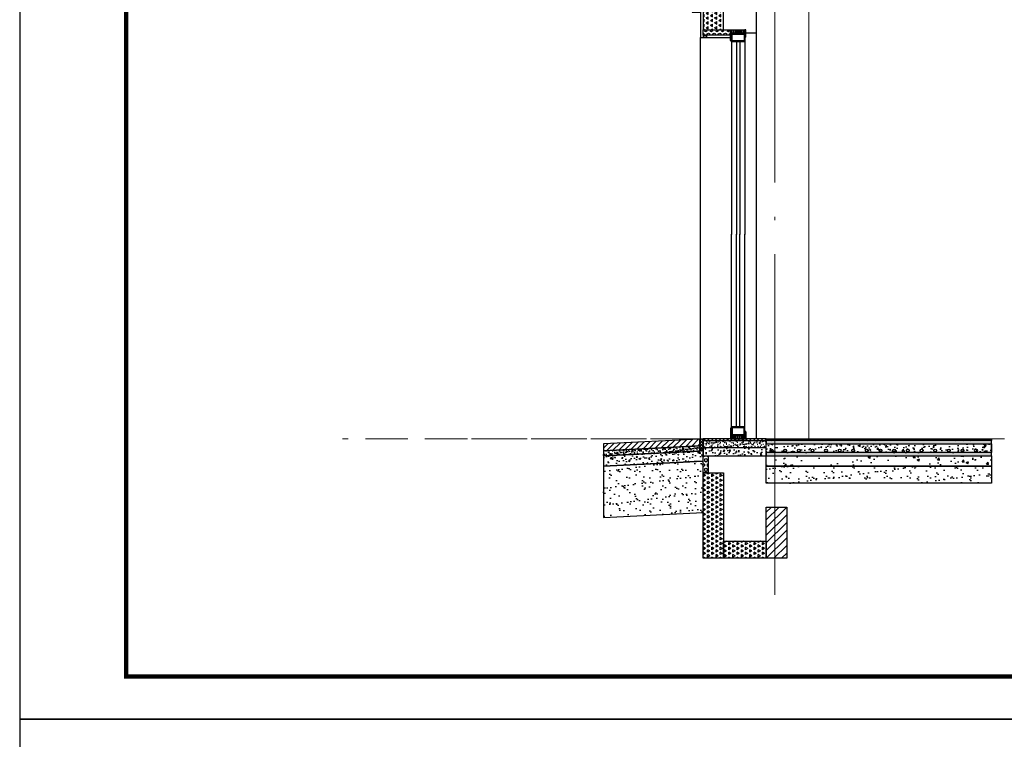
# Model space of a CAD drawing. Extents: x 447288 to 563800, y -194684 to 241749.
# Tile 23 of 91: x 462373 to 468149, y -165102 to -160879. Entities that reach past the tile are written whole.
import ezdxf

# ---------------------------------------------------------------- set-up
doc = ezdxf.new("R2010")
doc.units = 0
doc.header["$LTSCALE"] = 1000
for name, pattern in [('35$0$DASH', [0.35, 0.25, -0.1]), ('DASH', [0.35, 0.25, -0.1]), ('DOTE', [2.4200000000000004, 2, -0.2, 0.02, -0.2])]:
    doc.linetypes.add(name, pattern=pattern)
doc.layers.get('0').update_dxf_attribs({"lineweight": 20})
for name, color, linetype in [('35$0$A-detl-FINISH', 1, 'Continuous'), ('35$0$A-detl-XH', 8, 'Continuous'), ('35$0$PUB_HATCH', 8, 'Continuous'), ('35$0$保温层', 2, 'Continuous'), ('8$0$PUB_HATCH', 8, 'Continuous'), ('A-ELEV-THIN', 7, 'Continuous'), ('A-ELEV-WIN1', 135, 'Continuous'), ('A-FACE', 7, 'Continuous'), ('A-OVER', 7, 'Continuous'), ('block', 7, 'Continuous'), ('fill', 252, 'Continuous'), ('PUB_HATCH', 8, 'Continuous'), ('PUB_TITLE', 4, 'Continuous'), ('SURFACE', 6, 'Continuous')]:
    doc.layers.add(name, color=color, linetype=linetype)
doc.layers.add('A-ASIS', color=115, linetype='DASH', lineweight=0, plot=False)
doc.layers.add('DOTE', color=10, linetype='DOTE', lineweight=9)
doc.layers.add('防水', color=124, linetype='Continuous', lineweight=0)
pattern_1 = [(150, (-896823.267036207, -36838.28325070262), (-24.74667295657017, -14.28749487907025), [14.2875, -14.2875]), (210, (-896823.267036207, -36838.28325070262), (-2.9565701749e-06, -28.57499487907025), [14.2875, -14.2875]), (90, (-896835.640386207, -36845.42700070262), (-24.74667, 14.2875), [14.2875, -14.2875])]

# ---------------------------------------------------------------- blocks, each defined once
blk = doc.blocks.new('20200108.10433330')
at = {"layer": 'PUB_HATCH'}
blk.add_hatch(color=251, dxfattribs=at).paths.add_polyline_path([(20, 15), (0, 15), (0, 0), (3, 0), (3, 12), (17, 12), (17, 0), (20, 0)])
at = {"layer": 'A-ELEV-THIN'}
blk.add_lwpolyline([(20, 15), (0, 15), (0, 0), (3, 0), (3, 12), (17, 12), (17, 0), (20, 0)], close=True, dxfattribs=at)
blk = doc.blocks.new('A$C5B8A4F07')
at = {"layer": 'A-OVER'}
for p, q in [((3.500000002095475, -3.000000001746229), (3.500000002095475, -17.0000000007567)), ((10.50000000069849, -17.0000000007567), (10.50000000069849, -3.000000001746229)), ((17.50000000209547, -3.000000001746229), (17.50000000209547, -17.0000000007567)), ((24.50000000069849, -17.0000000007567), (24.50000000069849, -3.000000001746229)), ((31.50000000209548, -3.000000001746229), (31.50000000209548, -17.0000000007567)), ((38.50000000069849, -17.0000000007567), (38.50000000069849, -3.000000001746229)), ((45.50000000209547, -3.000000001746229), (45.50000000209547, -17.0000000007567)), ((52.50000000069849, -17.0000000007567), (52.50000000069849, -3.000000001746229)), ((59.50000000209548, -3.000000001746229), (59.50000000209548, -17.0000000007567)), ((66.50000000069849, -17.0000000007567), (66.50000000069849, -3.000000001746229)), ((73.50000000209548, -3.000000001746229), (73.50000000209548, -17.0000000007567))]:
    blk.add_line(p, q, dxfattribs=at)
for centre, major_axis, ratio, start_param, end_param in [((77.00000000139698, -3.000000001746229), (-3.499999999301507, 3.464245e-10), 0.8571428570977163, 3.682692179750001, 6.28318530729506), ((3.0267984e-09, -17.0000000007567), (-3.499999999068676, 5.55234e-11), 0.8571428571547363, 1.570796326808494, 3.1415926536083), ((7.000000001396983, -3.000000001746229), (-3.499999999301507, 3.464245e-10), 0.8571428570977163, 3.141592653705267, 6.28318530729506), ((14, -17.0000000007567), (3.499999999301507, 3.671023e-10), 0.8571428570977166, 3.141592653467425, 4.712388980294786), ((14.0000000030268, -17.0000000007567), (-3.499999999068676, 5.55234e-11), 0.8571428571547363, 1.570796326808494, 3.1415926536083), ((21.00000000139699, -3.000000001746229), (-3.499999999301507, 3.464245e-10), 0.8571428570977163, 3.141592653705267, 6.28318530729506), ((28, -17.0000000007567), (3.499999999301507, 3.671023e-10), 0.8571428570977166, 3.141592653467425, 4.712388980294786), ((28.0000000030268, -17.0000000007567), (-3.499999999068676, 5.55234e-11), 0.8571428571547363, 1.570796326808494, 3.1415926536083), ((35.00000000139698, -3.000000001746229), (-3.499999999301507, 3.464245e-10), 0.8571428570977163, 3.141592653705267, 6.28318530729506), ((42, -17.0000000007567), (3.499999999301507, 3.671023e-10), 0.8571428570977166, 3.141592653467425, 4.712388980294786), ((42.00000000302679, -17.0000000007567), (-3.499999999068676, 5.55234e-11), 0.8571428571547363, 1.570796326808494, 3.1415926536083), ((49.00000000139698, -3.000000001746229), (-3.499999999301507, 3.464245e-10), 0.8571428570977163, 3.141592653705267, 6.28318530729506), ((56, -17.0000000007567), (3.499999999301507, 3.671023e-10), 0.8571428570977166, 3.141592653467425, 4.712388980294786), ((56.0000000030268, -17.0000000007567), (-3.499999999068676, 5.55234e-11), 0.8571428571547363, 1.570796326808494, 3.1415926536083), ((63.00000000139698, -3.000000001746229), (-3.499999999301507, 3.464245e-10), 0.8571428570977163, 3.141592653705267, 6.28318530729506), ((70, -17.0000000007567), (3.499999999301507, 3.671023e-10), 0.8571428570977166, 3.141592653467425, 4.712388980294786), ((70.0000000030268, -17.0000000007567), (-3.499999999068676, 5.55234e-11), 0.8571428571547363, 1.570796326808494, 3.1415926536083)]:
    blk.add_ellipse(centre, major_axis=major_axis, ratio=ratio, start_param=start_param, end_param=end_param, dxfattribs=at)
blk = doc.blocks.new('A$C768061CF')
at = {"layer": '防水'}
h = blk.add_hatch(color=256, dxfattribs=at)
edge = h.paths.add_edge_path()
edge.add_line((5, 1.55705493e-08), (5, 70.00000001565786))
edge.add_arc((-4.692196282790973, 70.38075277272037), 9.699672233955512, 298.93047216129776, 357.75032269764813, ccw=False)
edge.add_line((0, 61.89152810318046), (0, 1.55705493e-08))
edge.add_line((0, 1.55705493e-08), (5, 1.55705493e-08))
h = blk.add_hatch(color=256, dxfattribs=at)
edge = h.paths.add_edge_path()
edge.add_line((85, 1.55705493e-08), (85, 49.44352616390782))
edge.add_arc((94.69219628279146, 49.82427892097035), 9.699672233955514, 182.2496773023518, 241.0695278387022)
edge.add_line((90, 41.33505425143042), (90, 1.55705493e-08))
edge.add_line((90, 1.55705493e-08), (85, 1.55705493e-08))
at = {"layer": 'A-ELEV-WIN1'}
for points in [[(5, 20.00000000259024), (85, 20.00000000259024), (85, 70.00000000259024), (5, 70.00000000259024)], [(5, 20.00000000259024), (85, 20.00000000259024), (85, 70.00000000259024), (5, 70.00000000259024)], [(10, 25.00000000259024), (80, 25.00000000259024), (80, 65.00000000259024), (10, 65.00000000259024)]]:
    blk.add_lwpolyline(points, close=True, dxfattribs=at)
at = {"layer": 'A-OVER'}
for points in [[(5, 1.55705493e-08), (5, 70.00000001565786, -0.262437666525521), (0, 61.89152810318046), (0, 1.55705493e-08)], [(85, 1.55705493e-08), (85, 49.44352616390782, 0.262437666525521), (90, 41.33505425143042), (90, 1.55705493e-08)]]:
    blk.add_lwpolyline(points, format="xyb", close=True, dxfattribs=at)
at = {"layer": 'PUB_HATCH'}
blk.add_line((85, 20.00000001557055), (85, 1.55705493e-08), dxfattribs=at)
at = {"layer": 'A-OVER'}
blk.add_blockref('A$C5B8A4F07', (4.999999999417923, 19.99999999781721), dxfattribs=at)
blk = doc.blocks.new('*U231')
blk.add_lwpolyline([(-45.00000000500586, 0), (45.00000000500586, 0)])
at = {"layer": 'A-ELEV-WIN1'}
for p, q in [((-39.99999999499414, 70.0000000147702), (-40.00000006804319, 1201.500054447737)), ((-9.999999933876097, 70.00000001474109), (-10.00000003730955, 1201.500054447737)), ((10.0000000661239, 70.00000001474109), (9.999999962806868, 1201.500054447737)), ((40.00000000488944, 70.0000000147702), (39.99999993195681, 1201.500054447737))]:
    blk.add_line(p, q, dxfattribs=at)
at = {"layer": 'A-OVER'}
blk.add_blockref('A$C768061CF', (-44.99999999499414, 1.2179953e-08), dxfattribs=at)
blk = doc.blocks.new('*U119')
at = {"layer": 'PUB_HATCH'}
h = blk.add_hatch(dxfattribs=at)
h.set_pattern_fill('HEX', color=256, scale=10, style=0)
h.set_pattern_definition([(0, (-753646.2738851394, 93869.30409602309), (0, 16.49778), [9.525, -19.05]), (120, (-753646.2738851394, 93869.30409602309), (-14.28749658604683, -8.248889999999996), [9.524999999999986, -19.04999999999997]), (60, (-753636.7488851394, 93869.30409602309), (-14.28749658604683, 8.248890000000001), [9.525, -19.05])])
h.paths.add_polyline_path([(-30.00000275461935, 30.00000275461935), (-30.00000275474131, -130.003103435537), (-1.219576e-10, -130.003103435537), (0, -5.82077e-11), (0, 30.00000275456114)])
at = {"layer": 'SURFACE'}
blk.add_lwpolyline([(-30.00000275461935, 30.00000275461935), (-30.00000275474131, -130.003103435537), (-1.219576e-10, -130.003103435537), (0, 0), (0, -5.82077e-11), (0, 30.00000275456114)], close=True, dxfattribs=at)
blk = doc.blocks.new('A$C41EA4FEE')
at = {"layer": 'PUB_HATCH'}
h = blk.add_hatch(dxfattribs=at)
h.set_pattern_fill('ANSI37', color=256, scale=8)
h.set_pattern_definition([(45, (-708028.9407824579, 456856.007386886), (-8.980256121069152, 8.980256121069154), []), (135, (-708028.9407824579, 456856.007386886), (-8.980256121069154, -8.980256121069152), [])])
h.paths.add_polyline_path([(-40.00310747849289, -1.659279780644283), (-20.00310747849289, 0.0073868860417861), (-20.00310747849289, -59.99261311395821), (-40.00310747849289, -61.65927978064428)])
h = blk.add_hatch(dxfattribs=at)
h.set_pattern_fill('ANSI37', color=256, scale=8)
h.set_pattern_definition([(45, (-708028.940782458, 456856.007386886), (-8.980256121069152, 8.980256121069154), []), (135, (-708028.940782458, 456856.007386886), (-8.980256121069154, -8.980256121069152), [])])
h.paths.add_polyline_path([(-40.00310747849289, -1.659279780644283), (-20.00310747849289, 0.0073868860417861), (-20.00310747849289, -70.74672516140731), (-40.00310747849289, -71.74672516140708)])
h = blk.add_hatch(dxfattribs=at)
h.set_pattern_fill('ANSI31', color=256, scale=15, style=0)
h.set_pattern_definition([(45, (-651969.7706645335, -105601.3198564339), (-16.83798022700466, 16.83798022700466), [])])
h.paths.add_polyline_path([(-40.00310747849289, -41.70924856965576), (-40.00310747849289, -1.659279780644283), (-605.8021910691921, -29.9492339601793), (-605.8021910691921, -69.99920274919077)])
h = blk.add_hatch(dxfattribs=at)
h.set_pattern_fill('AR-SAND', color=256, scale=10, style=0)
h.set_pattern_definition([(37.5, (-651969.7706645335, -105601.3198564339), (-0.8000156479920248, 24.47066186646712), [0, -19.304, 0, -21.59, 0, -20.6375]), (7.499999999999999, (-651969.7706645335, -105601.3198564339), (22.47616415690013, 35.84125502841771), [0, -10.414, 0, -17.399, 0, -6.667499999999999]), (327.5, (-651985.3916645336, -105601.3198564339), (39.5496185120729, 0.071859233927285), [0, -6.349999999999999, 0, -22.86, 0, -29.845]), (317.5, (-651985.3916645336, -105601.3198564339), (38.17782262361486, 11.14646616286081), [0, -3.174999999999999, 0, -14.986, 0, -17.145])])
h.paths.add_polyline_path([(-40.00310747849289, -71.74672516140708), (-40.00310747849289, -61.65927978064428), (-40.00310747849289, -41.70924856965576), (-605.8021910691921, -69.99920274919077), (-605.8021910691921, -100.0366793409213)])
h = blk.add_hatch(dxfattribs=at)
h.set_pattern_fill('混凝土', color=256, scale=10, style=0)
h.set_pattern_definition([(50, (-651969.7706645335, -105601.3198564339), (71.72601826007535, -6.27521349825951), [7.5, -82.5]), (355, (-651969.7706645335, -105601.3198564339), (-13.8751333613, 75.21921337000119), [6, -66]), (100.4514, (-651963.7934965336, -105601.8427904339), (57.85093817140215, 68.94395420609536), [6.374019, -70.1142112]), (46.1842, (-651969.7706645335, -105581.3198564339), (106.7241048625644, -16.5519014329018), [11.25, -123.75]), (96.6356, (-651960.8769900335, -105582.6991871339), (93.46627055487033, 97.41178709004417), [9.561028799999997, -105.1713]), (351.1842000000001, (-651969.7706645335, -105581.3198564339), (93.46619451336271, 97.41186009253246), [9, -99]), (21, (-651959.7706645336, -105586.3198564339), (59.69070521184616, -40.26188906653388), [7.5, -82.5]), (326, (-651959.7706645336, -105586.3198564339), (24.33153319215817, 72.5150045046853), [6, -66]), (71.4514, (-651954.7964412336, -105589.675017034), (84.02226285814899, 32.25304967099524), [6.374019, -70.1142112]), (37.5, (-651969.7706645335, -105601.3198564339), (1.215985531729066, 33.28938538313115), [0, -65.19999999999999, 0, -67, 0, -66.25]), (7.499999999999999, (-651969.7706645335, -105601.3198564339), (26.30695374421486, 39.44117118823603), [0, -38.2, 0, -63.7, 0, -25.25]), (327.5, (-651992.0706645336, -105601.3198564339), (53.3822436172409, -2.255487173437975), [0, -25, 0, -78, 0, -103.5]), (317.5, (-652002.0706645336, -105601.3198564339), (58.31861693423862, 10.01049823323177), [0, -32.5, 0, -51.79999999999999, 0, -73.5])])
h.paths.add_polyline_path([(-20.00310747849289, -130.8216783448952), (-20.00310747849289, -70.74672516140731), (-605.8021910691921, -100.0366793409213), (-605.8021910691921, -160.1116325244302)])
h = blk.add_hatch(dxfattribs=at)
h.set_pattern_fill('AR-SAND', color=256, scale=30)
h.set_pattern_definition([(37.5, (-651969.7706645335, -105601.3198564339), (-2.400046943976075, 73.41198559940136), [0, -57.91199999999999, 0, -64.77000000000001, 0, -61.91250000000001]), (7.499999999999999, (-651969.7706645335, -105601.3198564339), (67.42849247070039, 107.5237650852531), [0, -31.242, 0, -52.197, 0, -20.0025]), (327.5, (-652016.6336645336, -105601.3198564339), (118.6488555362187, 0.215577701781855), [0, -19.05, 0, -68.58, 0, -89.53500000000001]), (317.5, (-652016.6336645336, -105601.3198564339), (114.5334678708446, 33.43939848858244), [0, -9.525, 0, -44.958, 0, -51.43499999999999])])
h.paths.add_polyline_path([(-20.00310747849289, -130.8216783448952), (-605.8021910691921, -160.1116325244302), (-605.8021910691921, -460.4863984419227), (-20.00310747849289, -431.1964442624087)])
at = {"layer": 'A-FACE', "color": 2}
blk.add_lwpolyline([(-40.00310747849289, -41.70924856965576), (-40.00310747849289, -1.659279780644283), (-605.8021910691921, -29.9492339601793), (-605.8021910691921, -69.99920274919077)], close=True, dxfattribs=at)
at = {"layer": 'A-OVER'}
for points in [[(-40.00310747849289, -1.659279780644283), (-20.00310747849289, 0.0073868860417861), (-20.00310747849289, -59.99261311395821), (-40.00310747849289, -61.65927978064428)], [(-40.00310747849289, -1.659279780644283), (-20.00310747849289, 0.0073868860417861), (-20.00310747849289, -70.74672516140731), (-40.00310747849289, -71.74672516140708)], [(-40.00310747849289, -71.74672516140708), (-40.00310747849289, -61.65927978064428), (-40.00310747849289, -61.65927978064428), (-40.00310747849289, -41.70924856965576), (-605.8021910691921, -69.99920274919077), (-605.8021910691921, -100.0366793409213)], [(-20.00310747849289, -130.8216783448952), (-20.00310747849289, -70.74672516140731), (-605.8021910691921, -100.0366793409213), (-605.8021910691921, -160.1116325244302)], [(-20.00310747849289, -130.8216783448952), (-605.8021910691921, -160.1116325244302), (-605.8021910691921, -460.4863984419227), (-20.00310747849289, -431.1964442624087)]]:
    blk.add_lwpolyline(points, close=True, dxfattribs=at)
blk = doc.blocks.new('*U135')
at = {"layer": 'fill'}
h = blk.add_hatch(dxfattribs=at)
h.set_pattern_fill('TRIANG', color=256, scale=10, angle=90, style=0)
h.set_pattern_definition([(150, (0, 3108.208515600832), (-24.74667295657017, -14.28749487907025), [14.2875, -14.2875]), (210, (0, 3108.208515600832), (-2.9565701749e-06, -28.57499487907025), [14.2875, -14.2875]), (90, (-12.37335, 3101.064765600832), (-24.74667, 14.2875), [14.2875, -14.2875])])
h.paths.add_polyline_path([(-20, 1679.104612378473), (100, 1679.104612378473), (100, 1529.10390322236), (-20, 1529.10390322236)])
at = {"layer": 'SURFACE'}
blk.add_lwpolyline([(-20, 1679.104612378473), (100, 1679.104612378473), (100, 1529.10390322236), (-20, 1529.10390322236)], close=True, dxfattribs=at)
blk = doc.blocks.new('*U168')
at = {"layer": '35$0$A-detl-XH', "linetype": 'Continuous'}
h = blk.add_hatch(dxfattribs=at)
h.set_pattern_fill('混凝土', color=256, scale=10, style=0)
h.set_pattern_definition([(50, (-50413.92976868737, -34543.10917597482), (71.72601826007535, -6.27521349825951), [7.5, -82.5]), (355, (-50413.92976868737, -34543.10917597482), (-13.8751333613, 75.21921337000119), [6, -66]), (100.4514, (-50407.95260068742, -34543.63210997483), (57.85093817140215, 68.94395420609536), [6.374019, -70.1142112]), (46.18420000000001, (-50413.92976868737, -34523.10917597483), (106.7241048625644, -16.5519014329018), [11.24999999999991, -123.7499999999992]), (96.6356, (-50405.03609418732, -34524.48850667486), (93.46627055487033, 97.41178709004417), [9.561028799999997, -105.1713]), (351.1842000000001, (-50413.92976868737, -34523.10917597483), (93.46619451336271, 97.41186009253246), [9, -99]), (21, (-50403.92976868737, -34528.10917597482), (59.69070521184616, -40.26188906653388), [7.5, -82.5]), (326, (-50403.92976868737, -34528.10917597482), (24.33153319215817, 72.5150045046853), [6, -66]), (71.4514, (-50398.95554538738, -34531.46433657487), (84.02226285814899, 32.25304967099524), [6.374019, -70.1142112]), (37.5, (-50413.92976868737, -34543.10917597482), (1.215985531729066, 33.28938538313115), [0, -65.19999999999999, 0, -67, 0, -66.25]), (7.499999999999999, (-50413.92976868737, -34543.10917597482), (26.30695374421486, 39.44117118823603), [0, -38.2, 0, -63.7, 0, -25.25]), (327.5, (-50436.22976868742, -34543.10917597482), (53.3822436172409, -2.255487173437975), [0, -25, 0, -78, 0, -103.5]), (317.5, (-50446.22976868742, -34543.10917597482), (58.31861693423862, 10.01049823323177), [0, -32.5, 0, -51.79999999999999, 0, -73.5])])
h.paths.add_polyline_path([(-487.7886558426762, 99.9924670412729), (833.6118146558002, 99.99234911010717), (833.6118146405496, 49.99988189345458), (-487.7886558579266, 49.99999982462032)])
at = {"layer": '35$0$PUB_HATCH'}
h = blk.add_hatch(dxfattribs=at)
h.set_pattern_fill('ANSI31', color=256, scale=10, style=0)
h.set_pattern_definition([(45, (11.64276543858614, 0.0049129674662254), (-11.22532015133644, 11.22532015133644), [])])
h.paths.add_polyline_path([(-487.7886558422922, 129.9923491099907), (833.6118146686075, 129.9923491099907), (833.6118146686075, 119.9923491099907), (-487.7886558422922, 119.9923491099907)])
at = {"layer": '8$0$PUB_HATCH'}
h = blk.add_hatch(dxfattribs=at)
h.set_pattern_fill('HONEY', color=252, scale=5)
h.set_pattern_definition([(0, (833.6118146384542, 0), (11.90625, 6.874074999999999), [7.9375, -15.875]), (120, (833.6118146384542, 0), (-11.90624857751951, 6.874077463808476), [7.937499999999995, -15.87499999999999]), (60, (833.6118146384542, 0), (1.4224804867e-06, 13.74815246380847), [-15.875, 7.9375])])
h.paths.add_polyline_path([(833.6118146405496, 49.99988206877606), (-487.7886558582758, 50), (-487.7886558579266, 30), (833.6118146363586, 29.99988206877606)])
at = {"layer": 'PUB_HATCH', "linetype": 'Continuous'}
h = blk.add_hatch(dxfattribs=at)
h.set_pattern_fill('AR-SAND', color=256, scale=10, style=0)
h.set_pattern_definition([(37.5, (-50413.92976867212, -34533.11670893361), (-0.8000156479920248, 24.47066186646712), [0, -19.304, 0, -21.59, 0, -20.6375]), (7.499999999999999, (-50413.92976867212, -34533.11670893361), (22.47616415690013, 35.84125502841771), [0, -10.414, 0, -17.399, 0, -6.667499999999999]), (327.5, (-50429.55076867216, -34533.11670893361), (39.5496185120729, 0.071859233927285), [0, -6.349999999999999, 0, -22.86, 0, -29.845]), (317.5, (-50429.55076867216, -34533.11670893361), (38.17782262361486, 11.14646616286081), [0, -3.174999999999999, 0, -14.986, 0, -17.145])])
h.paths.add_polyline_path([(833.6118145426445, 99.99234910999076), (833.6118146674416, 119.9923491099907), (-487.7886558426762, 119.9924670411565), (-487.7886557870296, 99.9924670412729)])
blk.add_lwpolyline([(-487.7886558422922, 129.9923491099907), (833.6118146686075, 129.9923491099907), (833.6118146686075, 119.9923491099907), (-487.7886558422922, 119.9923491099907)], close=True)
at = {"linetype": 'Continuous'}
blk.add_lwpolyline([(833.6118145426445, 99.99234910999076), (833.6118146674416, 119.9923491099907), (-487.7886558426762, 119.9924670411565), (-487.7886557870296, 99.9924670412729)], close=True, dxfattribs=at)
at = {"layer": '35$0$A-detl-FINISH', "linetype": 'Continuous'}
blk.add_line((-462.7886555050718, 99.9924670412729), (833.6118146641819, 99.99234910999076), dxfattribs=at)
for centre in [(-457.3738583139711, 62.0011796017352), (-377.3738583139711, 62.0011796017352), (-297.3738583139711, 62.0011796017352), (-217.3738583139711, 62.0011796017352), (-137.3738583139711, 62.0011796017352), (-57.37385831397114, 62.0011796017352), (22.62614168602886, 62.0011796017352), (102.6261416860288, 62.0011796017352), (182.6261416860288, 62.0011796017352), (262.6261416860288, 62.0011796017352), (342.6261416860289, 62.0011796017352), (422.6261416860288, 62.0011796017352), (502.6261416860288, 62.0011796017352), (582.6261416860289, 62.0011796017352), (662.6261416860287, 62.0011796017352), (742.6261416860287, 62.0011796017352)]:
    blk.add_circle(centre, 8, dxfattribs=at)
at = {"layer": '35$0$保温层'}
blk.add_lwpolyline([(833.6118146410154, 51.99988206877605), (833.6118145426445, 99.99234910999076)], dxfattribs=at)
at = {"layer": 'A-ELEV-THIN'}
blk.add_lwpolyline([(-487.7886558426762, 99.9924670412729), (833.6118146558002, 99.99234911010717), (833.6118146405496, 49.99988189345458), (-487.7886558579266, 49.99999982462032)], close=True, dxfattribs=at)
at = {"layer": 'SURFACE', "color": 2}
blk.add_lwpolyline([(833.6118146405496, 49.99988206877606), (-487.7886558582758, 50), (-487.7886558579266, 30), (833.6118146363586, 29.99988206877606)], close=True, dxfattribs=at)
at = {"layer": '防水', "linetype": '35$0$DASH', "ltscale": 0.15, "const_width": 0.8}
blk.add_lwpolyline([(-487.7886558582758, 49.99999999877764), (833.6118146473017, 49.99988189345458)], dxfattribs=at)
blk = doc.blocks.new('*U167')
at = {"layer": 'PUB_HATCH'}
h = blk.add_hatch(dxfattribs=at)
h.set_pattern_fill('HEX', color=256, scale=10, angle=-90.00000000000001, style=0)
h.set_pattern_definition([(270, (94282.5402454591, 753541.273488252), (16.49778, -3e-15), [9.525, -19.05]), (29.99999999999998, (94282.5402454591, 753541.273488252), (-8.248889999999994, 14.28749658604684), [9.524999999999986, -19.04999999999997]), (330, (94282.5402454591, 753531.7484882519), (8.248890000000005, 14.28749658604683), [9.524999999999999, -19.05])])
h.paths.add_polyline_path([(0, 0), (-2.91038e-11, 100.0000000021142), (30.00000275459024, 100.0000000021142), (30.00000275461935, 0)])
at = {"layer": 'SURFACE'}
blk.add_lwpolyline([(0, 0), (-2.91038e-11, 100.0000000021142), (30.00000275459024, 100.0000000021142), (30.00000275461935, 0)], close=True, dxfattribs=at)
blk = doc.blocks.new('DFGSDERGE')
at = {"layer": '35$0$PUB_HATCH'}
h = blk.add_hatch(dxfattribs=at)
h.set_pattern_fill('ANSI31', color=256, scale=10, style=0)
h.set_pattern_definition([(45, (499.4375860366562, 370.0124567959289), (-11.22532015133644, 11.22532015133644), [])])
h.paths.add_polyline_path([(0.0061647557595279, 499.9998929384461), (370.0033470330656, 499.9998533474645), (370.0033470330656, 489.9998533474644), (0.0061647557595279, 489.9998929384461)])
at = {"layer": 'fill'}
h = blk.add_hatch(dxfattribs=at)
h.set_pattern_fill('TRIANG', color=256, scale=10, angle=90, style=0)
h.set_pattern_definition(pattern_1)
h.paths.add_polyline_path([(-9.97679308e-08, 299.9999523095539), (119.999999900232, 299.9999523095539), (119.999999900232, -199.9999952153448), (-9.97679308e-08, -199.9999952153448)])
h = blk.add_hatch(dxfattribs=at)
h.set_pattern_fill('TRIANG', color=256, scale=10, angle=90, style=0)
h.set_pattern_definition(pattern_1)
h.paths.add_polyline_path([(120.0000000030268, -99.99999521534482), (370.0031101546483, -99.99999522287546), (370.0031101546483, -199.9999952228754), (120.0000000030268, -199.9999952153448)])
at = {"layer": 'PUB_HATCH', "linetype": 'Continuous'}
h = blk.add_hatch(dxfattribs=at)
h.set_pattern_fill('AR-SAND', color=256, scale=10, style=0)
h.set_pattern_definition([(37.5, (-500712.1824777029, 158317.6796917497), (-0.8000156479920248, 24.47066186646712), [0, -19.304, 0, -21.59, 0, -20.6375]), (7.499999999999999, (-500712.1824777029, 158317.6796917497), (22.47616415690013, 35.84125502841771), [0, -10.414, 0, -17.399, 0, -6.667499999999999]), (327.5, (-500727.8034777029, 158317.6796917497), (39.5496185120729, 0.071859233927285), [0, -6.349999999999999, 0, -22.86, 0, -29.845]), (317.5, (-500727.8034777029, 158317.6796917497), (38.17782262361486, 11.14646616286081), [0, -3.174999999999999, 0, -14.986, 0, -17.145])])
h.paths.add_polyline_path([(0.0061647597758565, 489.9998930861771), (370.0048879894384, 489.999971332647), (370.0018061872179, 449.9999712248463), (0.0030829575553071, 449.9998929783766)])
at = {"layer": 'PUB_HATCH'}
h = blk.add_hatch(dxfattribs=at)
h.set_pattern_fill('混凝土', color=256, scale=9.999999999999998)
h.set_pattern_definition([(50, (-642820.164580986, 51904.91834911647), (71.72601826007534, -6.27521349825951), [7.499999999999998, -82.49999999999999]), (355, (-642820.164580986, 51904.91834911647), (-13.8751333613, 75.21921337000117), [5.999999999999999, -65.99999999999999]), (100.4514, (-642814.187412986, 51904.39541511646), (57.85093817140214, 68.94395420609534), [6.374018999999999, -70.11421119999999]), (46.1842, (-642820.164580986, 51924.91834911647), (106.7241048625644, -16.5519014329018), [11.25, -123.75]), (96.6356, (-642811.2709064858, 51923.53901841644), (93.4662705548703, 97.41178709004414), [9.561028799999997, -105.1712999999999]), (351.1842000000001, (-642820.164580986, 51924.91834911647), (93.46619451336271, 97.41186009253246), [8.999999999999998, -98.99999999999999]), (21, (-642810.1645809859, 51919.91834911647), (59.69070521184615, -40.26188906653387), [7.499999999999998, -82.49999999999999]), (326, (-642810.1645809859, 51919.91834911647), (24.33153319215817, 72.5150045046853), [5.999999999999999, -65.99999999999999]), (71.4514, (-642805.1903576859, 51916.56318851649), (84.02226285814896, 32.25304967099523), [6.374018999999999, -70.11421119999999]), (37.5, (-642820.164580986, 51904.91834911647), (1.215985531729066, 33.28938538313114), [0, -65.19999999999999, 0, -66.99999999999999, 0, -66.24999999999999]), (7.499999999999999, (-642820.164580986, 51904.91834911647), (26.30695374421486, 39.44117118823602), [0, -38.19999999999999, 0, -63.69999999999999, 0, -25.24999999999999]), (327.5, (-642842.464580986, 51904.91834911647), (53.38224361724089, -2.255487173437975), [0, -25, 0, -77.99999999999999, 0, -103.4999999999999]), (317.5, (-642852.464580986, 51904.91834911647), (58.31861693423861, 10.01049823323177), [0, -32.5, 0, -51.79999999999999, 0, -73.49999999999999])])
h.paths.add_polyline_path([(0.0061647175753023, 399.9999473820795), (370.0033469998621, 399.9999476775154), (370.0033470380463, 449.9998932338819), (0.0061647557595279, 449.9998929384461)])
h = blk.add_hatch(dxfattribs=at)
h.set_pattern_fill('混凝土', color=256, scale=20)
h.set_pattern_definition([(50, (-703878.9999980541, 457375.9999501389), (143.4520365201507, -12.55042699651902), [15, -165]), (355, (-703878.9999980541, 457375.9999501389), (-27.7502667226, 150.4384267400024), [12, -132]), (100.4514, (-703867.0456620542, 457374.9540821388), (115.7018763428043, 137.8879084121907), [12.748038, -140.2284224]), (46.18420000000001, (-703878.9999980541, 457415.9999501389), (213.4482097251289, -33.10380286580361), [22.49999999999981, -247.4999999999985]), (96.6356, (-703861.2126490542, 457413.2412887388), (186.9325411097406, 194.8235741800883), [19.1220576, -210.3426]), (351.1842000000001, (-703878.9999980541, 457415.9999501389), (186.9323890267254, 194.8237201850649), [18, -198]), (21, (-703858.9999980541, 457405.9999501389), (119.3814104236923, -80.52377813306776), [15, -165]), (326, (-703858.9999980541, 457405.9999501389), (48.66306638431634, 145.0300090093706), [12, -132]), (71.4514, (-703849.0515514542, 457399.2896289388), (168.0445257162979, 64.50609934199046), [12.748038, -140.2284224]), (37.5, (-703878.9999980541, 457375.9999501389), (2.431971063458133, 66.5787707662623), [0, -130.4, 0, -134, 0, -132.5]), (7.499999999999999, (-703878.9999980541, 457375.9999501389), (52.61390748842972, 78.88234237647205), [0, -76.39999999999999, 0, -127.4, 0, -50.5]), (327.5, (-703923.5999980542, 457375.9999501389), (106.7644872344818, -4.510974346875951), [0, -50, 0, -156, 0, -207]), (317.5, (-703943.5999980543, 457375.9999501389), (116.6372338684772, 20.02099646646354), [0, -65, 0, -103.6, 0, -147])])
h.paths.add_polyline_path([(370.0031101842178, 399.9999556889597), (1691.403817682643, 399.9999514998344), (1691.40381753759, 339.9999515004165), (370.0031100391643, 339.9999556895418)])
h = blk.add_hatch(dxfattribs=at)
h.set_pattern_fill('AR-SAND', color=256, scale=30)
h.set_pattern_definition([(37.5, (-3445797.99924676, -2012515.072026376), (-2.400046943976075, 73.41198559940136), [0, -57.91199999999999, 0, -64.77000000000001, 0, -61.91250000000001]), (7.499999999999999, (-3445797.99924676, -2012515.072026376), (67.42849247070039, 107.5237650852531), [0, -31.242, 0, -52.197, 0, -20.0025]), (327.5, (-3445844.86224676, -2012515.072026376), (118.6488555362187, 0.215577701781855), [0, -19.05, 0, -68.58, 0, -89.53500000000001]), (317.5, (-3445844.86224676, -2012515.072026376), (114.5334678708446, 33.43939848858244), [0, -9.525, 0, -44.958, 0, -51.43499999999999])])
h.paths.add_polyline_path([(370.0031100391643, 339.9999556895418), (1691.40381753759, 339.9999515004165), (1691.40381753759, 239.9999536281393), (370.0031100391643, 239.9999578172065)])
h = blk.add_hatch(dxfattribs=at)
h.set_pattern_fill('ANSI31', color=256, scale=19.99999999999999)
h.set_pattern_definition([(44.99999999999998, (-530305.132675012, -68829.03783789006), (-22.45064030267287, 22.45064030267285), [])])
h.paths.add_polyline_path([(370.0031101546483, -199.9999952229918), (490.0031101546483, -199.9999952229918), (490.0031101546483, 100.0000047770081), (370.0031101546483, 100.0000047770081)])
at = {"layer": 'A-ELEV-THIN', "elevation": -500}
blk.add_lwpolyline([(370.0031100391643, 339.9999556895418), (1691.40381753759, 339.9999515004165), (1691.40381753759, 239.9999536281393), (370.0031100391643, 239.9999578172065)], close=True, dxfattribs=at)
at = {"layer": 'A-ELEV-THIN'}
for points in [[(490.0031101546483, -199.9999952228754), (370.0031101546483, -199.9999952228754), (370.0031101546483, 100.0000047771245), (490.0031101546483, 100.0000047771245)], [(120.0000000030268, -99.99999521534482), (370.0031101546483, -99.99999522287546), (370.0031101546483, -199.9999952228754), (120.0000000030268, -199.9999952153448)]]:
    blk.add_lwpolyline(points, close=True, dxfattribs=at)
at = {"layer": 'A-OVER', "elevation": -500}
for points in [[(1.121457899e-06, 489.9998930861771), (370.0033470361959, 489.9999775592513)], [(1.1374067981e-06, 449.9998930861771), (370.0033470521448, 449.9999775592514)]]:
    blk.add_lwpolyline(points, dxfattribs=at)
at = {"layer": 'block', "ltscale": 0.3, "elevation": -500}
blk.add_lwpolyline([(-0.0031081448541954, 400.0000044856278), (370.0033470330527, 400.0000047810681), (370.0033470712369, 499.9999503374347), (-0.0031081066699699, 499.9999500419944)], close=True, dxfattribs=at)
at = {"layer": 'SURFACE', "elevation": -500}
blk.add_lwpolyline([(370.0031101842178, 399.9999556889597), (1691.403817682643, 399.9999514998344), (1691.40381753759, 339.9999515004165), (370.0031100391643, 339.9999556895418)], close=True, dxfattribs=at)
at = {"layer": 'SURFACE'}
blk.add_lwpolyline([(-9.97679308e-08, 299.9999523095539), (119.999999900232, 299.9999523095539), (119.999999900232, -199.9999952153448), (-9.97679308e-08, -199.9999952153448)], close=True, dxfattribs=at)
at = {"layer": '防水', "linetype": '35$0$DASH', "ltscale": 0.15, "const_width": 1.5}
blk.add_lwpolyline([(370.0033470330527, 400.0000047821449), (1691.403817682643, 399.9999514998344)], dxfattribs=at)
for name, p in [('*U168', (857.7920028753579, 370.0075042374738)), ('*U167', (-2.8365757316e-06, 299.9999523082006))]:
    blk.add_blockref(name, p)

msp = doc.modelspace()

# ---------------------------------------------------------------- linework, layer by layer
at = {"color": 0}
msp.add_line((467002.9995562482, -163339.3124165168), (467002.9995748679, -159879.3124354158), dxfattribs=at)
at = {"layer": 'A-ASIS'}
for points in [[(469200.8684245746, -163339.3124220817), (464267.7233944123, -163339.3124155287)], [(468074.4064957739, -163339.3124220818), (465011.5624494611, -163339.3124165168)]]:
    msp.add_lwpolyline(points, dxfattribs=at)
at = {"layer": 'A-ELEV-THIN'}
msp.add_lwpolyline([(466368.0579277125, -163339.3124186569), (466368.0026787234, -160984.3124221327)], dxfattribs=at)
at = {"layer": 'A-OVER'}
for points in [[(468074.4064957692, -159879.312435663), (466823.0026792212, -159879.3124353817), (466823.0026781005, -160414.3124268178), (466693.0220268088, -160414.3124268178), (466692.9833296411, -160669.3313970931), (466693.0011974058, -160669.3291915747), (466693.0041590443, -160959.307895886), (466633.0032629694, -160959.312425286)], [(466318.0026786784, -160089.3276511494), (466318.0026786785, -160834.3124222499), (466368.0026790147, -160834.3124222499), (466368.0026787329, -160984.3124221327)], [(466693.0041590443, -160959.307895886), (466693.004159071, -163339.3090589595)], [(466368.0026787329, -160984.3124221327), (466543.0026781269, -160984.3124221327)]]:
    msp.add_lwpolyline(points, dxfattribs=at)
at = {"layer": 'DOTE'}
msp.add_line((466803.0882085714, -164255.3857349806), (466803.0882085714, -153885.2129588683), dxfattribs=at)
at = {"layer": 'PUB_TITLE'}
for points in [[(462373.1543495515, -164983.7049119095), (483398.1543495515, -164983.7049119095), (483398.1543495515, -150133.7049119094), (462373.1543495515, -150133.7049119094)], [(462373.1543495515, -179833.7049119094), (483398.1543495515, -179833.7049119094), (483398.1543495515, -164983.7049119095), (462373.1543495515, -164983.7049119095)]]:
    msp.add_lwpolyline(points, close=True, dxfattribs=at)
at = {"layer": 'PUB_TITLE', "const_width": 25}
msp.add_lwpolyline([(462998.1543495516, -164733.7049119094), (483148.1543495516, -164733.7049119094), (483148.1543495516, -150383.7049119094), (462998.1543495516, -150383.7049119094)], close=True, dxfattribs=at)

# ---------------------------------------------------------------- block references
at = {"xscale": -1}
msp.add_blockref('*U135', (466482.9995719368, -162468.4170319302), dxfattribs=at)
at = {"xscale": -1, "rotation": 270}
msp.add_blockref('*U119', (466513.0026753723, -160939.3124220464), dxfattribs=at)
msp.add_blockref('20200108.10433330', (466383.4864578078, -160984.3124218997))
at = {"ltscale": 0.3}
msp.add_blockref('A$C41EA4FEE', (466403.0026781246, -163339.3124187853, -500), dxfattribs=at)
at = {"layer": 'A-OVER', "xscale": -1, "rotation": 180}
msp.add_blockref('*U231', (466588.0026781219, -160939.3124252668), dxfattribs=at)
at = {"layer": 'A-OVER'}
for name, p in [('*U231', (466588.0026781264, -163339.312418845)), ('DFGSDERGE', (466383.0026782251, -163839.3123688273))]:
    msp.add_blockref(name, p, dxfattribs=at)

doc.saveas('drawing.dxf')
